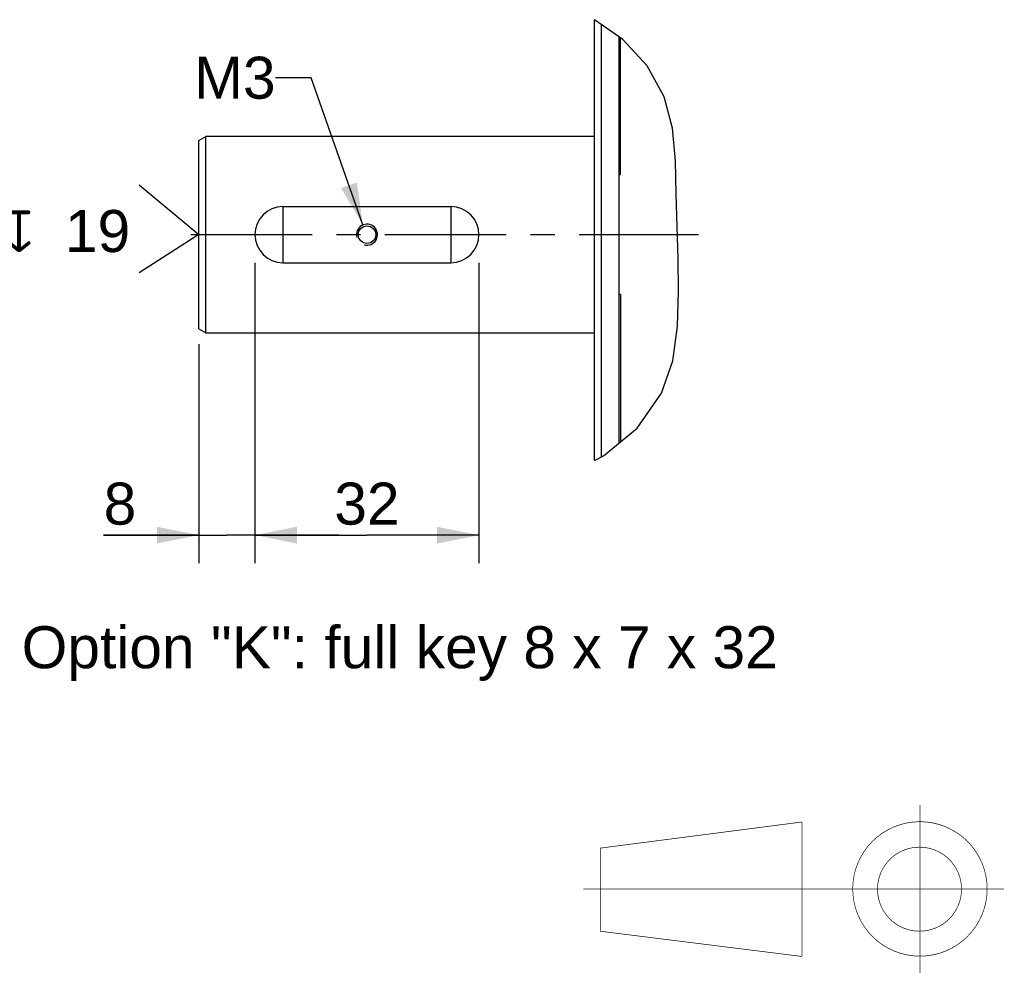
# Model space of a CAD drawing. Header units: millimetres. Extents: x 0 to 420, y 0 to 297.
# Tile 34 of 42: x 270 to 341, y 60 to 128. Entities that reach past the tile are written whole.
import ezdxf

# ---------------------------------------------------------------- set-up
doc = ezdxf.new("R2010")
doc.units = ezdxf.units.MM
doc.header["$LTSCALE"] = 23.1
doc.linetypes.add('CENTER', pattern=[0.6, 0.375, -0.075, 0.075, -0.075])
doc.layers.get('0').update_dxf_attribs({"linetype": 'CONTINUOUS'})
for name, color, linetype in [('AXIS', 7, 'CONTINUOUS'), ('COMPONENTS', 7, 'CONTINUOUS'), ('DEFAULT_1', 7, 'CENTER'), ('DETAIL', 7, 'CONTINUOUS'), ('DIMENSION', 7, 'CONTINUOUS')]:
    doc.layers.add(name, color=color, linetype=linetype)
doc.styles.get("Standard").update_dxf_attribs({"font": 'arial.ttf'})
doc.styles.add('TEXTSTYLE_4', font='gdt')
doc.dimstyles.new('DIMSTYLE_3', dxfattribs={"dimtxt": 3, "dimasz": 3, "dimexe": 0.18, "dimexo": 0.0625, "dimgap": 0.09, "dimtad": 1, "dimlfac": 2, "dimdsep": 46, "dimtxsty": 'STANDARD', "dimblk": '_FILLED', "dimblk1": '_FILLED', "dimblk2": '_FILLED', "dimcen": 0.09, "dimadec": 0, "dimazin": 0, "dimtp": 0.2, "dimtm": 0.2, "dimtfac": 1, "dimtofl": 0, "dimtmove": 0, "dimatfit": 3, "dimldrblk": '_FILLED', "dimfxl": 1, "dimtolj": 1, "dimarcsym": 0})
doc.dimstyles.new('DIMSTYLE_4', dxfattribs={"dimtxt": 3, "dimasz": 3, "dimexe": 0.18, "dimexo": 0.0625, "dimgap": 0.09, "dimtad": 1, "dimlfac": 2, "dimdsep": 46, "dimtxsty": 'STANDARD', "dimblk": '_FILLED', "dimblk1": '_FILLED', "dimblk2": '_FILLED', "dimcen": 0.09, "dimadec": 0, "dimazin": 0, "dimtp": 0.3, "dimtm": 0.3, "dimtfac": 1, "dimtofl": 0, "dimtmove": 0, "dimatfit": 3, "dimldrblk": '_FILLED', "dimfxl": 1, "dimtolj": 1, "dimarcsym": 0})
doc.dimstyles.get("Standard").update_dxf_attribs({"dimtxt": 3, "dimasz": 3, "dimexe": 0.18, "dimexo": 0.0625, "dimgap": 0.09, "dimtad": 1, "dimdec": 3, "dimdsep": 46, "dimtxsty": 'STANDARD', "dimblk": '_FILLED', "dimblk1": '_FILLED', "dimblk2": '_FILLED', "dimcen": 0.09, "dimadec": 0, "dimazin": 0, "dimtol": 1, "dimtp": 0.001, "dimtm": 0.001, "dimtfac": 1, "dimtdec": 3, "dimtofl": 0, "dimtmove": 0, "dimatfit": 3, "dimldrblk": '_FILLED', "dimfxl": 1, "dimtolj": 1, "dimarcsym": 0})

# ---------------------------------------------------------------- blocks, each defined once
blk = doc.blocks.new('_FILLED')
at = {"color": 0, "linetype": 'BYBLOCK'}
blk.add_solid([(0, 0), (-1, 0.2), (-1, -0.2)], dxfattribs=at)
blk = doc.blocks.new('*D8')
at = {"layer": 'DIMENSION', "color": 2, "linetype": 'CONTINUOUS'}
for p, q in [((303.031, 111.115), (303.031, 89.665)), ((287.031, 108.779), (287.031, 89.665)), ((287.031, 91.665), (295.031, 91.665)), ((303.031, 91.665), (295.031, 91.665))]:
    blk.add_line(p, q, dxfattribs=at)
at = {"layer": 'DIMENSION', "color": 2, "linetype": 'CONTINUOUS', "xscale": 3, "yscale": 3, "zscale": 3, "rotation": 180}
blk.add_blockref('_FILLED', (287.031, 91.665), dxfattribs=at)
at = {"layer": 'DIMENSION', "color": 2, "linetype": 'CONTINUOUS', "xscale": 3, "yscale": 3, "zscale": 3}
blk.add_blockref('_FILLED', (303.031, 91.665), dxfattribs=at)
at = {"layer": 'DIMENSION', "color": 2, "linetype": 'CONTINUOUS', "insert": (295.031, 95.415), "char_height": 3, "width": 4.66171, "attachment_point": 2, "line_spacing_factor": 0.9}
blk.add_mtext('32', dxfattribs=at)
blk = doc.blocks.new('*D19')
at = {"layer": 'DIMENSION', "color": 2, "linetype": 'CONTINUOUS'}
for p, q in [((287.031, 111.115), (287.031, 89.665)), ((283.031, 105.297), (283.031, 89.665)), ((283.031, 91.665), (276.233, 91.665)), ((276.233, 91.665), (285.031, 91.665)), ((293.031, 91.665), (285.031, 91.665)), ((287.031, 91.665), (293.031, 91.665))]:
    blk.add_line(p, q, dxfattribs=at)
at = {"layer": 'DIMENSION', "color": 2, "linetype": 'CONTINUOUS', "xscale": 3, "yscale": 3, "zscale": 3}
blk.add_blockref('_FILLED', (283.031, 91.665), dxfattribs=at)
at = {"layer": 'DIMENSION', "color": 2, "linetype": 'CONTINUOUS', "xscale": 3, "yscale": 3, "zscale": 3, "rotation": 180}
blk.add_blockref('_FILLED', (287.031, 91.665), dxfattribs=at)
at = {"layer": 'DIMENSION', "color": 2, "linetype": 'CONTINUOUS', "insert": (278.564, 95.415), "char_height": 3, "width": 2.33086, "attachment_point": 3, "line_spacing_factor": 0.9}
blk.add_mtext('8', dxfattribs=at)
blk = doc.blocks.new('VISTA_EUR_BL0', base_point=(325.5, 66.412))
at = {"color": 7, "linetype": 'CONTINUOUS', "const_width": 0.048}
for points in [[(311.674, 69.322), (326.086, 71.188)], [(326.086, 71.188), (326.086, 61.591)], [(311.686, 69.323), (311.686, 63.431)], [(311.674, 63.393), (326.086, 61.591)]]:
    blk.add_lwpolyline(points, dxfattribs=at)
for points in [[(329.714, 66.412, 1), (339.314, 66.412, 1)], [(331.484, 66.394, 1), (337.484, 66.394, 1)]]:
    blk.add_lwpolyline(points, format="xyb", close=True, dxfattribs=at)
at = {"layer": 'DEFAULT_1', "color": 7, "linetype": 'CENTER', "const_width": 0.048}
for points in [[(334.514, 72.412), (334.514, 60.412)], [(310.486, 66.412), (340.514, 66.412)]]:
    blk.add_lwpolyline(points, dxfattribs=at)
blk = doc.blocks.new('CENTER_HOLE_ASM_BL7', base_point=(273.218, 113.528))
at = {"layer": 'DETAIL', "color": 2, "linetype": 'CONTINUOUS'}
for p, q in [((278.766, 116.67), (283.031, 113.133)), ((283.031, 113.133), (278.766, 110.386))]:
    blk.add_line(p, q, dxfattribs=at)
for s, p in [('M8', (263.406, 111.875)), ('19', (273.466, 111.875))]:
    blk.add_text(s, height=3, dxfattribs=at).set_placement(p)
at = {"layer": 'DETAIL', "color": 2, "linetype": 'CONTINUOUS', "style": 'TEXTSTYLE_4'}
blk.add_text('x', height=3, dxfattribs=at).set_placement((269.216, 111.875))

msp = doc.modelspace()

# ---------------------------------------------------------------- linework, layer by layer
at = {"color": 7, "linetype": 'CONTINUOUS'}
for p, q in [((313.29998, 127.05304), (311.28105, 128.45972)), ((315.02951, 125.16179), (313.29998, 127.05304)), ((316.24745, 122.95432), (315.02951, 125.16179)), ((316.8385, 120.71377), (316.24745, 122.95432)), ((317.05668, 118.37805), (316.8385, 120.71377)), ((317.11442, 116.01854), (317.05668, 118.37805)), ((317.18057, 113.70597), (317.11442, 116.01854)), ((317.25326, 111.4056), (317.18057, 113.70597)), ((317.28782, 109.08276), (317.25326, 111.4056)), ((317.21217, 106.57273), (317.28782, 109.08276)), ((316.86637, 104.1084), (317.21217, 106.57273)), ((316.07406, 101.8002), (316.86637, 104.1084)), ((314.32411, 99.31311), (316.07406, 101.8002)), ((311.91597, 97.31876), (314.32411, 99.31311)), ((311.28105, 96.99556), (311.91597, 97.31876))]:
    msp.add_line(p, q, dxfattribs=at)
at = {"layer": 'AXIS', "color": 2, "linetype": 'CENTER'}
msp.add_line((282.45384, 113.11539), (318.7048, 113.11539), dxfattribs=at)
at = {"layer": 'COMPONENTS', "color": 7, "linetype": 'CONTINUOUS'}
for p, q in [((311.28105, 96.99556), (311.28105, 128.45972)), ((311.78104, 97.25008), (311.78105, 128.11135)), ((313.03105, 98.24223), (313.03105, 127.24041)), ((313.13105, 117.38007), (313.13105, 127.17074)), ((283.03105, 106.40406), (283.03105, 119.82671)), ((283.03115, 119.82654), (283.53115, 120.11521)), ((283.53124, 120.0976), (283.53105, 120.11539)), ((311.28105, 120.11539), (283.53105, 120.11539)), ((283.53105, 119.45434), (283.5314, 119.95279)), ((283.5314, 119.95279), (283.53124, 120.0976)), ((283.53104, 117.91472), (283.53105, 119.45434)), ((283.53109, 106.77952), (283.53104, 117.91472)), ((313.13105, 117.38007), (313.03105, 117.38007)), ((289.03105, 115.11539), (289.03105, 111.11539)), ((289.03105, 115.11539), (301.03105, 115.11539)), ((301.03105, 115.11539), (301.03105, 111.11539)), ((289.03105, 111.11539), (301.03105, 111.11539)), ((313.13105, 108.85071), (313.03105, 108.85071)), ((313.13105, 108.85071), (313.13105, 98.32505)), ((283.03115, 106.40424), (283.53115, 106.11557)), ((283.53105, 106.11539), (311.28105, 106.11539))]:
    msp.add_line(p, q, dxfattribs=at)
msp.add_lwpolyline([(283.53105, 106.11539), (283.5313, 106.13328), (283.53145, 106.18755), (283.53109, 106.77952)], dxfattribs=at)
msp.add_circle((295.03105, 113.11539), 0.625, dxfattribs=at)
for centre, start, end in [((289.03105, 113.11539), 90, 270), ((301.03105, 113.11539), 270, 90)]:
    msp.add_arc(centre, 2, start, end, dxfattribs=at)
at = {"layer": 'COMPONENTS', "color": 2, "linetype": 'CONTINUOUS'}
msp.add_arc((295.03105, 113.11539), 0.75, 255, 195, dxfattribs=at)

# ---------------------------------------------------------------- block references
at = {"color": 2, "linetype": 'CONTINUOUS'}
msp.add_blockref('VISTA_EUR_BL0', (325.5, 66.41189), dxfattribs=at)
at = {"layer": 'DETAIL', "color": 2, "linetype": 'CONTINUOUS'}
msp.add_blockref('CENTER_HOLE_ASM_BL7', (273.21842, 113.52799), dxfattribs=at)

# ---------------------------------------------------------------- texts
at = {"layer": 'DETAIL', "color": 2, "linetype": 'CONTINUOUS', "char_height": 3, "line_spacing_factor": 0.9}
for s, insert, width, attachment_point in [('M3', (288.50887, 125.81756), 5.8104089, 3), ('Option "K": full key 8 x 7 x 32', (270.38051, 85.16454), 53.9107807, 1)]:
    msp.add_mtext(s, dxfattribs=dict(at, insert=insert, width=width, attachment_point=attachment_point))

# ---------------------------------------------------------------- dimensions: what is measured, and where the dimension line sits
at = {"layer": 'DIMENSION', "color": 2, "linetype": 'CONTINUOUS'}
for base, p1, p2, dimstyle, picture, middle in [((287.03105, 91.66454), (283.03105, 105.29713), (287.03105, 111.11539), 'DIMSTYLE_3', '*D19', (275.06801, 93.91454)), ((303.03105, 91.66454), (287.03105, 108.7789), (303.03105, 111.11539), 'DIMSTYLE_4', '*D8', (292.70019, 93.91454))]:
    dim = msp.add_linear_dim(base=base, p1=p1, p2=p2, dimstyle=dimstyle, dxfattribs=at)
    dim.commit()
    dim.dimension.update_dxf_attribs({"geometry": picture, "text_midpoint": middle, "dimtype": 160})

# ---------------------------------------------------------------- leaders
at = {"layer": 'DETAIL', "color": 2, "linetype": 'CONTINUOUS'}
msp.add_leader([(294.74403, 113.8083), (291.05121, 124.31756), (288.50887, 124.31756)], dimstyle='STANDARD', override={"dimtad": 0}, dxfattribs=at)

doc.saveas('drawing.dxf')
